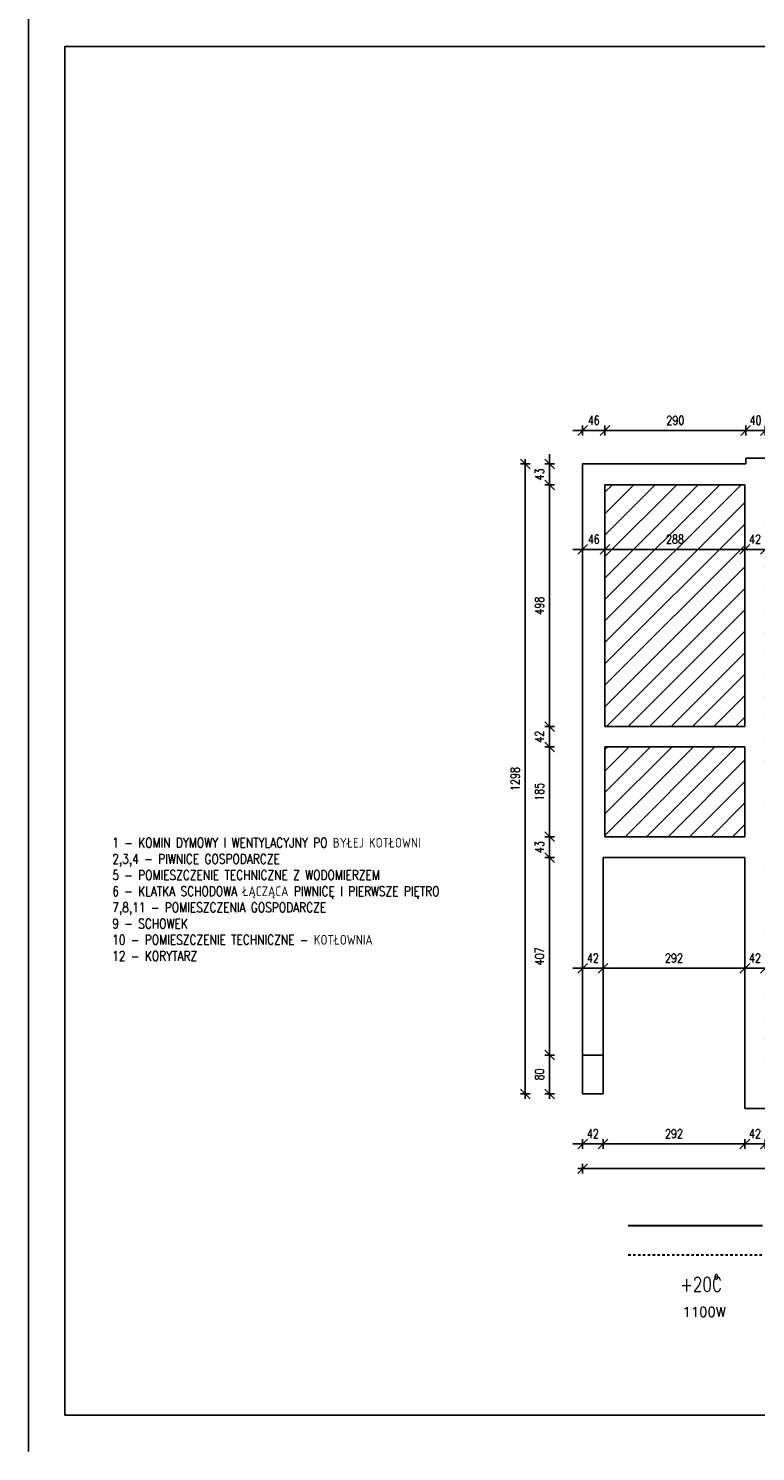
# Model space of a CAD drawing. Header units: centimetres. Extents: x 16800 to 40740, y -5708 to 2993.
# Tile 25 of 34: x 30160 to 31657, y -2947 to -14. Entities that reach past the tile are written whole.
import ezdxf

# ---------------------------------------------------------------- set-up
doc = ezdxf.new("R2010")
doc.units = ezdxf.units.CM
doc.header["$MEASUREMENT"] = 0
doc.linetypes.add('3', pattern=[1, 0.5, -0.5])
doc.layers.get('defpoints').update_dxf_attribs({"color": 6})
for name, color, linetype, lineweight in [('kreskowanie', 7, 'Continuous', 18), ('linia pomocnicza', 7, 'Continuous', 18), ('linia widokowa', 8, 'Continuous', 25), ('opis', 253, 'Continuous', 20), ('wymiary', 7, 'Continuous', 18)]:
    doc.layers.add(name, color=color, linetype=linetype, lineweight=lineweight)
doc.layers.add('napisy', color=7, linetype='Continuous')
doc.styles.get("Standard").update_dxf_attribs({"font": 'romanc.shx', "width": 0.8})
doc.dimstyles.new('OLO', dxfattribs={"dimtxt": 18, "dimasz": 20, "dimexe": 10, "dimexo": 10, "dimgap": 12, "dimtad": 1, "dimdec": 1, "dimdsep": 46, "dimtxsty": 'Standard', "dimblk1": 'OBLIQUE', "dimblk2": 'OBLIQUE', "dimsah": 1, "dimcen": 2.5, "dimdle": 10, "dimclrd": 1, "dimclre": 1, "dimclrt": 1, "dimadec": 0, "dimazin": 0, "dimtfac": 1, "dimtdec": 1, "dimtix": 1, "dimtmove": 2, "dimatfit": 3, "dimldrblk": 'OBLIQUE', "dimfxl": 0, "dimtolj": 1, "dimarcsym": 0})

# ---------------------------------------------------------------- blocks, each defined once
blk = doc.blocks.new('_OBLIQUE')
at = {"color": 0, "linetype": 'ByBlock'}
blk.add_line((-0.5, -0.5), (0.5, 0.5), dxfattribs=at)
blk = doc.blocks.new('*D1659')
at = {"layer": 'defpoints', "color": 0}
for p in [(31301, -2210), (31343, -2210), (31343, -2313)]:
    blk.add_point(p, dxfattribs=at)
at = {"layer": 'wymiary', "color": 1, "lineweight": -2}
for p, q in [((31301, -2313), (31281, -2313)), ((31291, -2313), (31353, -2313)), ((31301, -2303), (31301, -2323)), ((31343, -2303), (31343, -2323)), ((31343, -2313), (31363, -2313))]:
    blk.add_line(p, q, dxfattribs=at)
at = {"layer": 'wymiary', "color": 1, "linetype": 'ByBlock', "lineweight": -2, "xscale": 20, "yscale": 20, "zscale": 20}
blk.add_blockref('_OBLIQUE', (31301, -2313), dxfattribs=at)
at = {"layer": 'wymiary', "color": 1, "linetype": 'ByBlock', "lineweight": -2, "xscale": 20, "yscale": 20, "zscale": 20, "rotation": 180}
blk.add_blockref('_OBLIQUE', (31343, -2313), dxfattribs=at)
at = {"layer": 'wymiary', "color": 1, "insert": (31322, -2292), "char_height": 18, "attachment_point": 5}
blk.add_mtext('\\A1;42', dxfattribs=at)
blk = doc.blocks.new('*D1660')
at = {"layer": 'defpoints', "color": 0}
for p in [(31343, -2210), (31635, -2240), (31635, -2313)]:
    blk.add_point(p, dxfattribs=at)
at = {"layer": 'wymiary', "color": 1, "lineweight": -2}
for p, q in [((31333, -2313), (31645, -2313)), ((31343, -2303), (31343, -2323)), ((31635, -2303), (31635, -2323))]:
    blk.add_line(p, q, dxfattribs=at)
at = {"layer": 'wymiary', "color": 1, "linetype": 'ByBlock', "lineweight": -2, "xscale": 20, "yscale": 20, "zscale": 20, "rotation": 180}
blk.add_blockref('_OBLIQUE', (31343, -2313), dxfattribs=at)
at = {"layer": 'wymiary', "color": 1, "linetype": 'ByBlock', "lineweight": -2, "xscale": 20, "yscale": 20, "zscale": 20}
blk.add_blockref('_OBLIQUE', (31635, -2313), dxfattribs=at)
at = {"layer": 'wymiary', "color": 1, "insert": (31489, -2292), "char_height": 18, "attachment_point": 5}
blk.add_mtext('\\A1;292', dxfattribs=at)
blk = doc.blocks.new('*D1661')
at = {"layer": 'defpoints', "color": 0}
for p in [(31635, -2240), (31677, -2240), (31677, -2313)]:
    blk.add_point(p, dxfattribs=at)
at = {"layer": 'wymiary', "color": 1, "lineweight": -2}
for p, q in [((31635, -2313), (31615, -2313)), ((31625, -2313), (31687, -2313)), ((31635, -2303), (31635, -2323)), ((31677, -2303), (31677, -2323)), ((31677, -2313), (31697, -2313))]:
    blk.add_line(p, q, dxfattribs=at)
at = {"layer": 'wymiary', "color": 1, "linetype": 'ByBlock', "lineweight": -2, "xscale": 20, "yscale": 20, "zscale": 20}
blk.add_blockref('_OBLIQUE', (31635, -2313), dxfattribs=at)
at = {"layer": 'wymiary', "color": 1, "linetype": 'ByBlock', "lineweight": -2, "xscale": 20, "yscale": 20, "zscale": 20, "rotation": 180}
blk.add_blockref('_OBLIQUE', (31677, -2313), dxfattribs=at)
at = {"layer": 'wymiary', "color": 1, "insert": (31656, -2292), "char_height": 18, "attachment_point": 5}
blk.add_mtext('\\A1;42', dxfattribs=at)
blk = doc.blocks.new('*D1670')
at = {"layer": 'defpoints', "color": 0}
for p in [(33378, -2186), (31301, -2210), (33378, -2364)]:
    blk.add_point(p, dxfattribs=at)
at = {"layer": 'wymiary', "color": 1, "lineweight": -2}
for p, q in [((31291, -2364), (33388, -2364)), ((31301, -2354), (31301, -2374)), ((33378, -2354), (33378, -2374))]:
    blk.add_line(p, q, dxfattribs=at)
at = {"layer": 'wymiary', "color": 1, "linetype": 'ByBlock', "lineweight": -2, "xscale": 20, "yscale": 20, "zscale": 20, "rotation": 180}
blk.add_blockref('_OBLIQUE', (31301, -2364), dxfattribs=at)
at = {"layer": 'wymiary', "color": 1, "linetype": 'ByBlock', "lineweight": -2, "xscale": 20, "yscale": 20, "zscale": 20}
blk.add_blockref('_OBLIQUE', (33378, -2364), dxfattribs=at)
at = {"layer": 'wymiary', "color": 1, "insert": (32339.5, -2343), "char_height": 18, "attachment_point": 5}
blk.add_mtext('\\A1;2077', dxfattribs=at)
blk = doc.blocks.new('*D1679')
at = {"layer": 'defpoints', "color": 0}
for p in [(31347, -843), (31301, -912), (31347, -955)]:
    blk.add_point(p, dxfattribs=at)
at = {"layer": 'wymiary', "color": 1, "lineweight": -2}
for p, q in [((31301, -843), (31281, -843)), ((31291, -843), (31357, -843)), ((31301, -853), (31301, -833)), ((31347, -853), (31347, -833)), ((31347, -843), (31367, -843))]:
    blk.add_line(p, q, dxfattribs=at)
at = {"layer": 'wymiary', "color": 1, "linetype": 'ByBlock', "lineweight": -2, "xscale": 20, "yscale": 20, "zscale": 20}
blk.add_blockref('_OBLIQUE', (31301, -843), dxfattribs=at)
at = {"layer": 'wymiary', "color": 1, "linetype": 'ByBlock', "lineweight": -2, "xscale": 20, "yscale": 20, "zscale": 20, "rotation": 180}
blk.add_blockref('_OBLIQUE', (31347, -843), dxfattribs=at)
at = {"layer": 'wymiary', "color": 1, "insert": (31324, -822), "char_height": 18, "attachment_point": 5}
blk.add_mtext('\\A1;46', dxfattribs=at)
blk = doc.blocks.new('*D1680')
at = {"layer": 'defpoints', "color": 0}
for p in [(31637, -843), (31637, -900), (31347, -955)]:
    blk.add_point(p, dxfattribs=at)
at = {"layer": 'wymiary', "color": 1, "lineweight": -2}
for p, q in [((31337, -843), (31647, -843)), ((31347, -853), (31347, -833)), ((31637, -853), (31637, -833))]:
    blk.add_line(p, q, dxfattribs=at)
at = {"layer": 'wymiary', "color": 1, "linetype": 'ByBlock', "lineweight": -2, "xscale": 20, "yscale": 20, "zscale": 20, "rotation": 180}
blk.add_blockref('_OBLIQUE', (31347, -843), dxfattribs=at)
at = {"layer": 'wymiary', "color": 1, "linetype": 'ByBlock', "lineweight": -2, "xscale": 20, "yscale": 20, "zscale": 20}
blk.add_blockref('_OBLIQUE', (31637, -843), dxfattribs=at)
at = {"layer": 'wymiary', "color": 1, "insert": (31492, -822), "char_height": 18, "attachment_point": 5}
blk.add_mtext('\\A1;290', dxfattribs=at)
blk = doc.blocks.new('*D1681')
at = {"layer": 'defpoints', "color": 0}
for p in [(31677, -843), (31637, -900), (31677, -900)]:
    blk.add_point(p, dxfattribs=at)
at = {"layer": 'wymiary', "color": 1, "lineweight": -2}
for p, q in [((31637, -843), (31617, -843)), ((31627, -843), (31687, -843)), ((31637, -853), (31637, -833)), ((31677, -853), (31677, -833)), ((31677, -843), (31697, -843))]:
    blk.add_line(p, q, dxfattribs=at)
at = {"layer": 'wymiary', "color": 1, "linetype": 'ByBlock', "lineweight": -2, "xscale": 20, "yscale": 20, "zscale": 20}
blk.add_blockref('_OBLIQUE', (31637, -843), dxfattribs=at)
at = {"layer": 'wymiary', "color": 1, "linetype": 'ByBlock', "lineweight": -2, "xscale": 20, "yscale": 20, "zscale": 20, "rotation": 180}
blk.add_blockref('_OBLIQUE', (31677, -843), dxfattribs=at)
at = {"layer": 'wymiary', "color": 1, "insert": (31657, -822), "char_height": 18, "attachment_point": 5}
blk.add_mtext('\\A1;40', dxfattribs=at)
blk = doc.blocks.new('*D1690')
at = {"layer": 'defpoints', "color": 0}
for p in [(31233, -2130), (31301, -2130), (31301, -2210)]:
    blk.add_point(p, dxfattribs=at)
at = {"layer": 'wymiary', "color": 1, "lineweight": -2}
for p, q in [((31243, -2130), (31223, -2130)), ((31233, -2220), (31233, -2120)), ((31243, -2210), (31223, -2210))]:
    blk.add_line(p, q, dxfattribs=at)
at = {"layer": 'wymiary', "color": 1, "linetype": 'ByBlock', "lineweight": -2, "xscale": 20, "yscale": 20, "zscale": 20}
for p, rotation in [((31233, -2130), 90), ((31233, -2210), 270)]:
    blk.add_blockref('_OBLIQUE', p, dxfattribs=dict(at, rotation=rotation))
at = {"layer": 'wymiary', "color": 1, "insert": (31212, -2170), "char_height": 18, "attachment_point": 5, "rotation": 90}
blk.add_mtext('\\A1;80', dxfattribs=at)
blk = doc.blocks.new('*D1691')
at = {"layer": 'defpoints', "color": 0}
for p in [(31233, -1723), (31343, -1723), (31301, -2130)]:
    blk.add_point(p, dxfattribs=at)
at = {"layer": 'wymiary', "color": 1, "lineweight": -2}
for p, q in [((31243, -1723), (31223, -1723)), ((31233, -2140), (31233, -1713)), ((31243, -2130), (31223, -2130))]:
    blk.add_line(p, q, dxfattribs=at)
at = {"layer": 'wymiary', "color": 1, "linetype": 'ByBlock', "lineweight": -2, "xscale": 20, "yscale": 20, "zscale": 20}
for p, rotation in [((31233, -1723), 90), ((31233, -2130), 270)]:
    blk.add_blockref('_OBLIQUE', p, dxfattribs=dict(at, rotation=rotation))
at = {"layer": 'wymiary', "color": 1, "insert": (31212, -1926.5), "char_height": 18, "attachment_point": 5, "rotation": 90}
blk.add_mtext('\\A1;407', dxfattribs=at)
blk = doc.blocks.new('*D1692')
at = {"layer": 'defpoints', "color": 0}
for p in [(31233, -1680), (31347, -1680), (31343, -1723)]:
    blk.add_point(p, dxfattribs=at)
at = {"layer": 'wymiary', "color": 1, "lineweight": -2}
for p, q in [((31233, -1680), (31233, -1660)), ((31233, -1733), (31233, -1670)), ((31243, -1680), (31223, -1680)), ((31243, -1723), (31223, -1723)), ((31233, -1723), (31233, -1743))]:
    blk.add_line(p, q, dxfattribs=at)
at = {"layer": 'wymiary', "color": 1, "linetype": 'ByBlock', "lineweight": -2, "xscale": 20, "yscale": 20, "zscale": 20}
for p, rotation in [((31233, -1680), 270), ((31233, -1723), 90)]:
    blk.add_blockref('_OBLIQUE', p, dxfattribs=dict(at, rotation=rotation))
at = {"layer": 'wymiary', "color": 1, "insert": (31212, -1701.5), "char_height": 18, "attachment_point": 5, "rotation": 90}
blk.add_mtext('\\A1;43', dxfattribs=at)
blk = doc.blocks.new('*D1693')
at = {"layer": 'defpoints', "color": 0}
for p in [(31233, -1495), (31347, -1495), (31347, -1680)]:
    blk.add_point(p, dxfattribs=at)
at = {"layer": 'wymiary', "color": 1, "lineweight": -2}
for p, q in [((31243, -1495), (31223, -1495)), ((31233, -1690), (31233, -1485)), ((31243, -1680), (31223, -1680))]:
    blk.add_line(p, q, dxfattribs=at)
at = {"layer": 'wymiary', "color": 1, "linetype": 'ByBlock', "lineweight": -2, "xscale": 20, "yscale": 20, "zscale": 20}
for p, rotation in [((31233, -1495), 90), ((31233, -1680), 270)]:
    blk.add_blockref('_OBLIQUE', p, dxfattribs=dict(at, rotation=rotation))
at = {"layer": 'wymiary', "color": 1, "insert": (31212, -1587.5), "char_height": 18, "attachment_point": 5, "rotation": 90}
blk.add_mtext('\\A1;185', dxfattribs=at)
blk = doc.blocks.new('*D1694')
at = {"layer": 'defpoints', "color": 0}
for p in [(31233, -1453), (31347, -1453), (31347, -1495)]:
    blk.add_point(p, dxfattribs=at)
at = {"layer": 'wymiary', "color": 1, "lineweight": -2}
for p, q in [((31233, -1453), (31233, -1433)), ((31243, -1453), (31223, -1453)), ((31233, -1505), (31233, -1443)), ((31243, -1495), (31223, -1495)), ((31233, -1495), (31233, -1515))]:
    blk.add_line(p, q, dxfattribs=at)
at = {"layer": 'wymiary', "color": 1, "linetype": 'ByBlock', "lineweight": -2, "xscale": 20, "yscale": 20, "zscale": 20}
for p, rotation in [((31233, -1453), 270), ((31233, -1495), 90)]:
    blk.add_blockref('_OBLIQUE', p, dxfattribs=dict(at, rotation=rotation))
at = {"layer": 'wymiary', "color": 1, "insert": (31212, -1474), "char_height": 18, "attachment_point": 5, "rotation": 90}
blk.add_mtext('\\A1;42', dxfattribs=at)
blk = doc.blocks.new('*D1695')
at = {"layer": 'defpoints', "color": 0}
for p in [(31233, -955), (31347, -955), (31347, -1453)]:
    blk.add_point(p, dxfattribs=at)
at = {"layer": 'wymiary', "color": 1, "lineweight": -2}
for p, q in [((31243, -955), (31223, -955)), ((31233, -1463), (31233, -945)), ((31243, -1453), (31223, -1453))]:
    blk.add_line(p, q, dxfattribs=at)
at = {"layer": 'wymiary', "color": 1, "linetype": 'ByBlock', "lineweight": -2, "xscale": 20, "yscale": 20, "zscale": 20}
for p, rotation in [((31233, -955), 90), ((31233, -1453), 270)]:
    blk.add_blockref('_OBLIQUE', p, dxfattribs=dict(at, rotation=rotation))
at = {"layer": 'wymiary', "color": 1, "insert": (31212, -1204), "char_height": 18, "attachment_point": 5, "rotation": 90}
blk.add_mtext('\\A1;498', dxfattribs=at)
blk = doc.blocks.new('*D1696')
at = {"layer": 'defpoints', "color": 0}
for p in [(31233, -912), (31301, -912), (31347, -955)]:
    blk.add_point(p, dxfattribs=at)
at = {"layer": 'wymiary', "color": 1, "lineweight": -2}
for p, q in [((31233, -912), (31233, -892)), ((31233, -965), (31233, -902)), ((31243, -912), (31223, -912)), ((31243, -955), (31223, -955)), ((31233, -955), (31233, -975))]:
    blk.add_line(p, q, dxfattribs=at)
at = {"layer": 'wymiary', "color": 1, "linetype": 'ByBlock', "lineweight": -2, "xscale": 20, "yscale": 20, "zscale": 20}
for p, rotation in [((31233, -912), 270), ((31233, -955), 90)]:
    blk.add_blockref('_OBLIQUE', p, dxfattribs=dict(at, rotation=rotation))
at = {"layer": 'wymiary', "color": 1, "insert": (31212, -933.5), "char_height": 18, "attachment_point": 5, "rotation": 90}
blk.add_mtext('\\A1;43', dxfattribs=at)
blk = doc.blocks.new('*D1697')
at = {"layer": 'defpoints', "color": 0}
for p in [(31183, -912), (31301, -912), (31301, -2210)]:
    blk.add_point(p, dxfattribs=at)
at = {"layer": 'wymiary', "color": 1, "lineweight": -2}
for p, q in [((31183, -2220), (31183, -902)), ((31193, -912), (31173, -912)), ((31193, -2210), (31173, -2210))]:
    blk.add_line(p, q, dxfattribs=at)
at = {"layer": 'wymiary', "color": 1, "linetype": 'ByBlock', "lineweight": -2, "xscale": 20, "yscale": 20, "zscale": 20}
for p, rotation in [((31183, -912), 90), ((31183, -2210), 270)]:
    blk.add_blockref('_OBLIQUE', p, dxfattribs=dict(at, rotation=rotation))
at = {"layer": 'wymiary', "color": 1, "insert": (31162, -1561), "char_height": 18, "attachment_point": 5, "rotation": 90}
blk.add_mtext('\\A1;1298', dxfattribs=at)
blk = doc.blocks.new('*D1698')
at = {"layer": 'defpoints', "color": 0}
for p in [(31301, -1088), (31347, -1088), (31347, -1088)]:
    blk.add_point(p, dxfattribs=at)
at = {"layer": 'wymiary', "color": 1, "lineweight": -2}
for p, q in [((31301, -1078), (31301, -1078)), ((31347, -1078), (31347, -1078)), ((31301, -1088), (31281, -1088)), ((31291, -1088), (31357, -1088)), ((31347, -1088), (31367, -1088))]:
    blk.add_line(p, q, dxfattribs=at)
at = {"layer": 'wymiary', "color": 1, "linetype": 'ByBlock', "lineweight": -2, "xscale": 20, "yscale": 20, "zscale": 20}
blk.add_blockref('_OBLIQUE', (31301, -1088), dxfattribs=at)
at = {"layer": 'wymiary', "color": 1, "linetype": 'ByBlock', "lineweight": -2, "xscale": 20, "yscale": 20, "zscale": 20, "rotation": 180}
blk.add_blockref('_OBLIQUE', (31347, -1088), dxfattribs=at)
at = {"layer": 'wymiary', "color": 1, "insert": (31324, -1067), "char_height": 18, "attachment_point": 5}
blk.add_mtext('\\A1;46', dxfattribs=at)
blk = doc.blocks.new('*D1699')
at = {"layer": 'defpoints', "color": 0}
for p in [(31347, -1088), (31635, -1088), (31635, -1088)]:
    blk.add_point(p, dxfattribs=at)
at = {"layer": 'wymiary', "color": 1, "lineweight": -2}
for p, q in [((31347, -1078), (31347, -1078)), ((31635, -1078), (31635, -1078)), ((31337, -1088), (31645, -1088))]:
    blk.add_line(p, q, dxfattribs=at)
at = {"layer": 'wymiary', "color": 1, "linetype": 'ByBlock', "lineweight": -2, "xscale": 20, "yscale": 20, "zscale": 20, "rotation": 180}
blk.add_blockref('_OBLIQUE', (31347, -1088), dxfattribs=at)
at = {"layer": 'wymiary', "color": 1, "linetype": 'ByBlock', "lineweight": -2, "xscale": 20, "yscale": 20, "zscale": 20}
blk.add_blockref('_OBLIQUE', (31635, -1088), dxfattribs=at)
at = {"layer": 'wymiary', "color": 1, "insert": (31491, -1067), "char_height": 18, "attachment_point": 5}
blk.add_mtext('\\A1;288', dxfattribs=at)
blk = doc.blocks.new('*D1700')
at = {"layer": 'defpoints', "color": 0}
for p in [(31635, -1088), (31677, -1088), (31677, -1088)]:
    blk.add_point(p, dxfattribs=at)
at = {"layer": 'wymiary', "color": 1, "lineweight": -2}
for p, q in [((31635, -1078), (31635, -1078)), ((31677, -1078), (31677, -1078)), ((31635, -1088), (31615, -1088)), ((31625, -1088), (31687, -1088)), ((31677, -1088), (31697, -1088))]:
    blk.add_line(p, q, dxfattribs=at)
at = {"layer": 'wymiary', "color": 1, "linetype": 'ByBlock', "lineweight": -2, "xscale": 20, "yscale": 20, "zscale": 20}
blk.add_blockref('_OBLIQUE', (31635, -1088), dxfattribs=at)
at = {"layer": 'wymiary', "color": 1, "linetype": 'ByBlock', "lineweight": -2, "xscale": 20, "yscale": 20, "zscale": 20, "rotation": 180}
blk.add_blockref('_OBLIQUE', (31677, -1088), dxfattribs=at)
at = {"layer": 'wymiary', "color": 1, "insert": (31656, -1067), "char_height": 18, "attachment_point": 5}
blk.add_mtext('\\A1;42', dxfattribs=at)
blk = doc.blocks.new('*D1711')
at = {"layer": 'defpoints', "color": 0}
for p in [(31301, -1951), (31343, -1951), (31343, -1951)]:
    blk.add_point(p, dxfattribs=at)
at = {"layer": 'wymiary', "color": 1, "lineweight": -2}
for p, q in [((31301, -1951), (31281, -1951)), ((31291, -1951), (31353, -1951)), ((31301, -1941), (31301, -1941)), ((31343, -1941), (31343, -1941)), ((31343, -1951), (31363, -1951))]:
    blk.add_line(p, q, dxfattribs=at)
at = {"layer": 'wymiary', "color": 1, "linetype": 'ByBlock', "lineweight": -2, "xscale": 20, "yscale": 20, "zscale": 20}
blk.add_blockref('_OBLIQUE', (31301, -1951), dxfattribs=at)
at = {"layer": 'wymiary', "color": 1, "linetype": 'ByBlock', "lineweight": -2, "xscale": 20, "yscale": 20, "zscale": 20, "rotation": 180}
blk.add_blockref('_OBLIQUE', (31343, -1951), dxfattribs=at)
at = {"layer": 'wymiary', "color": 1, "insert": (31322, -1930), "char_height": 18, "attachment_point": 5}
blk.add_mtext('\\A1;42', dxfattribs=at)
blk = doc.blocks.new('*D1712')
at = {"layer": 'defpoints', "color": 0}
for p in [(31343, -1951), (31635, -1951), (31635, -1951)]:
    blk.add_point(p, dxfattribs=at)
at = {"layer": 'wymiary', "color": 1, "lineweight": -2}
for p, q in [((31333, -1951), (31645, -1951)), ((31343, -1941), (31343, -1941)), ((31635, -1941), (31635, -1941))]:
    blk.add_line(p, q, dxfattribs=at)
at = {"layer": 'wymiary', "color": 1, "linetype": 'ByBlock', "lineweight": -2, "xscale": 20, "yscale": 20, "zscale": 20, "rotation": 180}
blk.add_blockref('_OBLIQUE', (31343, -1951), dxfattribs=at)
at = {"layer": 'wymiary', "color": 1, "linetype": 'ByBlock', "lineweight": -2, "xscale": 20, "yscale": 20, "zscale": 20}
blk.add_blockref('_OBLIQUE', (31635, -1951), dxfattribs=at)
at = {"layer": 'wymiary', "color": 1, "insert": (31489, -1930), "char_height": 18, "attachment_point": 5}
blk.add_mtext('\\A1;292', dxfattribs=at)
blk = doc.blocks.new('*D1713')
at = {"layer": 'defpoints', "color": 0}
for p in [(31635, -1951), (31677, -1951), (31677, -1951)]:
    blk.add_point(p, dxfattribs=at)
at = {"layer": 'wymiary', "color": 1, "lineweight": -2}
for p, q in [((31635, -1951), (31615, -1951)), ((31625, -1951), (31687, -1951)), ((31635, -1941), (31635, -1941)), ((31677, -1941), (31677, -1941)), ((31677, -1951), (31697, -1951))]:
    blk.add_line(p, q, dxfattribs=at)
at = {"layer": 'wymiary', "color": 1, "linetype": 'ByBlock', "lineweight": -2, "xscale": 20, "yscale": 20, "zscale": 20}
blk.add_blockref('_OBLIQUE', (31635, -1951), dxfattribs=at)
at = {"layer": 'wymiary', "color": 1, "linetype": 'ByBlock', "lineweight": -2, "xscale": 20, "yscale": 20, "zscale": 20, "rotation": 180}
blk.add_blockref('_OBLIQUE', (31677, -1951), dxfattribs=at)
at = {"layer": 'wymiary', "color": 1, "insert": (31656, -1930), "char_height": 18, "attachment_point": 5}
blk.add_mtext('\\A1;42', dxfattribs=at)

msp = doc.modelspace()

# ---------------------------------------------------------------- hatches: boundary and pattern name
at = {"layer": 'kreskowanie'}
h = msp.add_hatch(dxfattribs=at)
h.set_pattern_fill('ANSI31', color=256, scale=250, style=0)
h.set_pattern_definition([(45, (13260, 123), (-22.097087, 22.097087), [])])
h.paths.add_polyline_path([(31635, -955), (31347, -955), (31347, -1453), (31635, -1453)])
h.paths.add_polyline_path([(32092, -1015), (31677, -1015), (31677, -1446), (32092, -1446)])
h.paths.add_polyline_path([(31347, -1495), (31347, -1680), (31635, -1680), (31635, -1495)])
h.paths.add_polyline_path([(31677, -1475), (31677, -1650), (32092, -1650), (32092, -1475)])
h.paths.add_polyline_path([(31677, -2143), (32092, -2143), (32092, -1725), (32044, -1725), (32044, -1710), (31677, -1710)])

# ---------------------------------------------------------------- linework, layer by layer
at = {"layer": 'defpoints'}
for p, q in [((30160, -2947), (30160, 23)), ((30235, -2872), (30235, -52)), ((30235, -52), (34285, -52)), ((34285, -2872), (30235, -2872))]:
    msp.add_line(p, q, dxfattribs=at)
at = {"layer": 'linia widokowa'}
for p, q in [((31677, -900), (31637, -900)), ((31637, -900), (31637, -912)), ((31301, -912), (31301, -2130)), ((31301, -912), (31637, -912)), ((31347, -955), (31347, -1453)), ((31347, -955), (31635, -955)), ((31635, -955), (31635, -1453)), ((31347, -1453), (31635, -1453)), ((31347, -1495), (31635, -1495)), ((31347, -1495), (31347, -1680)), ((31635, -1495), (31635, -1680)), ((31347, -1680), (31635, -1680)), ((31343, -1723), (31635, -1723)), ((31343, -2130), (31343, -1723)), ((31635, -1723), (31635, -2240)), ((31301, -2130), (31343, -2130)), ((31301, -2130), (31301, -2210)), ((31343, -2210), (31343, -2130)), ((31301, -2210), (31343, -2210)), ((31635, -2240), (31677, -2240))]:
    msp.add_line(p, q, dxfattribs=at)
at = {"layer": 'wymiary', "color": 22, "lineweight": 30}
msp.add_line((31395.103, -2481.41), (31671.585, -2481.41), dxfattribs=at)
at = {"layer": 'wymiary', "color": 22, "linetype": '3', "lineweight": 30, "ltscale": 10}
msp.add_line((31395.103, -2541.41), (31671.585, -2541.41), dxfattribs=at)

# ---------------------------------------------------------------- texts
at = {"layer": 'linia pomocnicza', "insert": (30332.654, -1682.425), "char_height": 20, "attachment_point": 1}
msp.add_mtext_dynamic_manual_height_columns('1 - KOMIN DYMOWY I WENTYLACYJNY PO BYŁEJ KOTŁOWNI\\P2,3,4 - PIWNICE GOSPODARCZE\\P5 - POMIESZCZENIE TECHNICZNE Z WODOMIERZEM\\P6 - KLATKA SCHODOWA ŁĄCZĄCA PIWNICĘ I PIERWSZE PIĘTRO\\P7,8,11 - POMIESZCZENIA GOSPODARCZE\\P9 - SCHOWEK\\P10 - POMIESZCZENIE TECHNICZNE - KOTŁOWNIA\\P12 - KORYTARZ', width=1118, gutter_width=200, heights=[0], dxfattribs=at)
at = {"layer": 'napisy', "ltscale": 0.05, "width": 0.777778}
for s, height, p in [('o', 14.793, (31571.652, -2591.756)), ('+20C', 29.5864, (31502.24, -2617.418))]:
    msp.add_text(s, height=height, dxfattribs=at).set_placement(p)
at = {"layer": 'opis', "color": 7}
msp.add_text('1100W', height=19.992, dxfattribs=at).set_placement((31506.598, -2669.18))

# ---------------------------------------------------------------- dimensions: what is measured, and where the dimension line sits
at = {"layer": 'wymiary'}
for base, p1, p2, picture, middle in [((31347, -843), (31301, -912), (31347, -955), '*D1679', (31324, -822)), ((31637, -843), (31347, -955), (31637, -900), '*D1680', (31492, -822)), ((31677, -843), (31637, -900), (31677, -900), '*D1681', (31657, -822)), ((31347, -1088), (31301, -1088), (31347, -1088), '*D1698', (31324, -1067)), ((31635, -1088), (31347, -1088), (31635, -1088), '*D1699', (31491, -1067)), ((31677, -1088), (31635, -1088), (31677, -1088), '*D1700', (31656, -1067)), ((31343, -1951), (31301, -1951), (31343, -1951), '*D1711', (31322, -1930)), ((31635, -1951), (31343, -1951), (31635, -1951), '*D1712', (31489, -1930)), ((31677, -1951), (31635, -1951), (31677, -1951), '*D1713', (31656, -1930)), ((33378, -2364), (31301, -2210), (33378, -2186), '*D1670', (32339.5, -2343)), ((31343, -2313), (31301, -2210), (31343, -2210), '*D1659', (31322, -2292)), ((31635, -2313), (31343, -2210), (31635, -2240), '*D1660', (31489, -2292)), ((31677, -2313), (31635, -2240), (31677, -2240), '*D1661', (31656, -2292))]:
    dim = msp.add_linear_dim(base=base, p1=p1, p2=p2, dimstyle='OLO', dxfattribs=at)
    dim.commit()
    dim.dimension.update_dxf_attribs({"geometry": picture, "text_midpoint": middle})
for base, p1, p2, picture, middle in [((31183, -912), (31301, -2210), (31301, -912), '*D1697', (31162, -1561)), ((31233, -912), (31347, -955), (31301, -912), '*D1696', (31212, -933.5)), ((31233, -955), (31347, -1453), (31347, -955), '*D1695', (31212, -1204)), ((31233, -1453), (31347, -1495), (31347, -1453), '*D1694', (31212, -1474)), ((31233, -1495), (31347, -1680), (31347, -1495), '*D1693', (31212, -1587.5)), ((31233, -1680), (31343, -1723), (31347, -1680), '*D1692', (31212, -1701.5)), ((31233, -1723), (31301, -2130), (31343, -1723), '*D1691', (31212, -1926.5)), ((31233, -2130), (31301, -2210), (31301, -2130), '*D1690', (31212, -2170))]:
    dim = msp.add_linear_dim(base=base, p1=p1, p2=p2, angle=90, dimstyle='OLO', dxfattribs=at)
    dim.commit()
    dim.dimension.update_dxf_attribs({"geometry": picture, "text_midpoint": middle})

doc.saveas('drawing.dxf')
